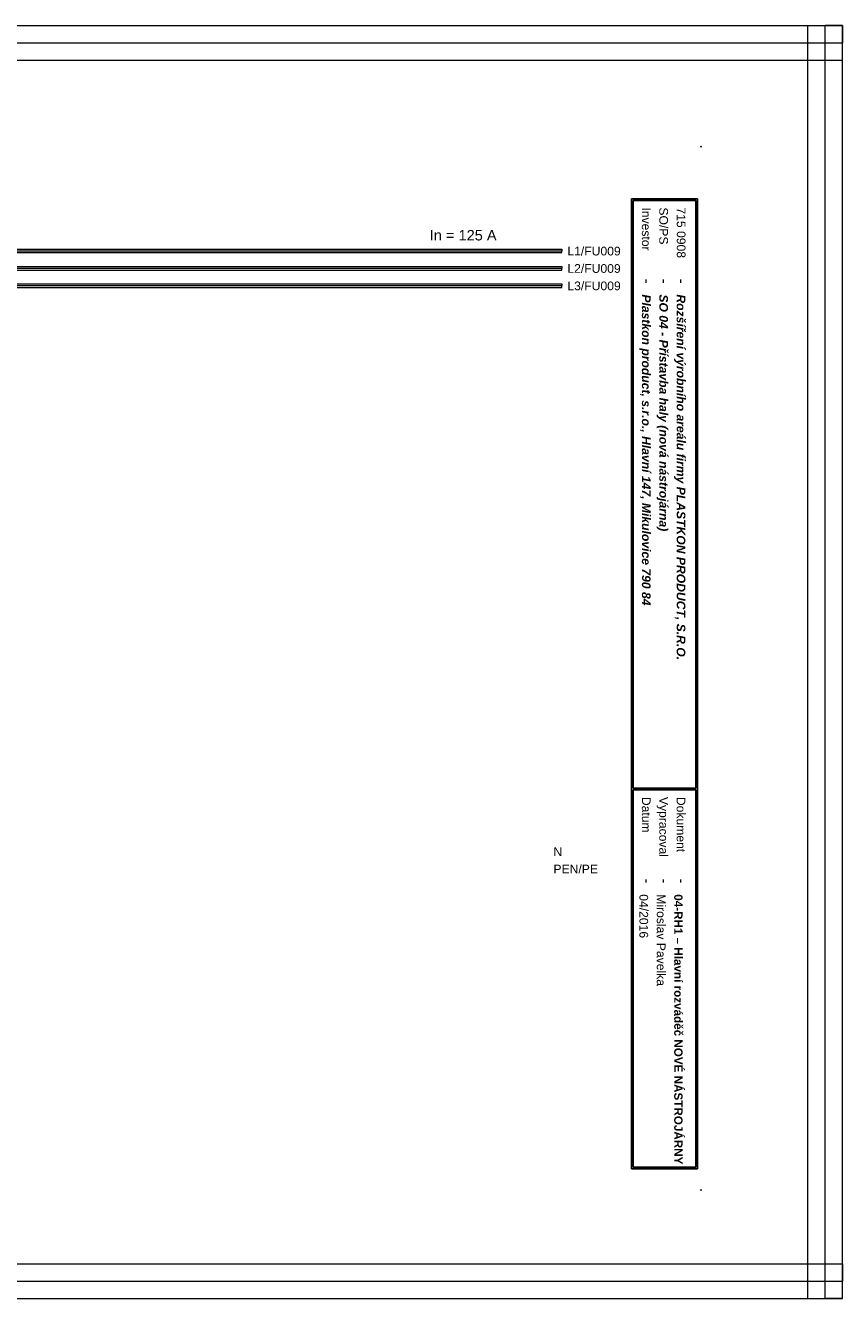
# Model space of a CAD drawing. Extents: x -1130 to 2703, y 1069 to 2560.
# Tile 31 of 31: x 2465 to 2700, y 2124 to 2490. Entities that reach past the tile are written whole.
import ezdxf

# ---------------------------------------------------------------- set-up
doc = ezdxf.new("R2010")
doc.units = 0
doc.header["$MEASUREMENT"] = 0
for name, color, linetype in [('1-KRESBA', 7, 'Continuous'), ('__Bílá', 7, 'Continuous'), ('__Oranžová', 30, 'Continuous'), ('__Svmodrá', 4, 'Continuous'), ('__Vínová 220', 220, 'Continuous'), ('__Zelená', 3, 'Continuous')]:
    doc.layers.add(name, color=color, linetype=linetype)
doc.styles.add('Arial', font='arial.ttf')

msp = doc.modelspace()

# ---------------------------------------------------------------- linework, layer by layer
at = {"layer": '__Bílá'}
for p, q in [((2658.35, 2440.64), (2639.35, 2440.64)), ((2639.35, 2440.64), (2639.35, 2161.64)), ((2657.85, 2440.14), (2639.85, 2440.14)), ((2639.85, 2440.14), (2639.85, 2271.14)), ((2657.85, 2440.14), (2657.85, 2271.14)), ((2658.35, 2440.64), (2658.35, 2161.64)), ((2657.85, 2271.14), (2639.85, 2271.14)), ((2657.85, 2270.64), (2639.85, 2270.64)), ((2639.85, 2270.64), (2639.85, 2162.14)), ((2657.85, 2270.64), (2657.85, 2162.14)), ((2639.35, 2161.64), (2658.35, 2161.64)), ((2639.85, 2162.14), (2657.85, 2162.14))]:
    msp.add_line(p, q, dxfattribs=at)
for p in [(2659.35, 2455.64), (2659.35, 2155.64)]:
    msp.add_point(p, dxfattribs=at)
at = {"layer": '__Oranžová', "lineweight": 0}
for p, q in [((2269.35, 2426.14), (2619.35, 2426.14)), ((2269.35, 2425.64), (2619.35, 2425.64)), ((2269.35, 2425.14), (2619.35, 2425.14)), ((2619.35, 2426.14), (2619.35, 2425.64)), ((2619.35, 2425.14), (2619.35, 2425.64)), ((2269.35, 2421.14), (2619.35, 2421.14)), ((2269.35, 2420.64), (2619.35, 2420.64)), ((2269.35, 2420.14), (2619.35, 2420.14)), ((2619.35, 2421.14), (2619.35, 2420.64)), ((2619.35, 2420.14), (2619.35, 2420.64)), ((2269.35, 2416.14), (2619.35, 2416.14)), ((2619.35, 2416.14), (2619.35, 2415.64)), ((2269.35, 2415.64), (2619.35, 2415.64)), ((2269.35, 2415.14), (2619.35, 2415.14)), ((2619.35, 2415.14), (2619.35, 2415.64))]:
    msp.add_line(p, q, dxfattribs=at)
at = {"layer": '__Vínová 220', "lineweight": 0}
for p, q in [((2203.64, 2490.46), (2700.04, 2490.46)), ((2690.04, 2124.38), (2690.04, 2490.46)), ((2690.04, 2490.46), (2695.04, 2490.46)), ((2695.04, 2124.38), (2695.04, 2490.46)), ((2700.04, 2490.46), (2695.04, 2490.46)), ((2700.04, 2490.46), (2700.04, 2485.46)), ((2700.04, 2124.38), (2700.04, 2490.46)), ((2203.64, 2485.46), (2700.04, 2485.46)), ((2700.04, 2480.46), (2700.04, 2485.46)), ((2203.64, 2480.46), (2700.04, 2480.46)), ((2203.64, 2134.38), (2700.04, 2134.38)), ((2700.04, 2134.38), (2700.04, 2129.38)), ((2203.64, 2129.38), (2700.04, 2129.38)), ((2700.04, 2124.38), (2700.04, 2129.38)), ((2203.64, 2124.38), (2700.04, 2124.38)), ((2690.04, 2124.38), (2695.04, 2124.38)), ((2700.04, 2124.38), (2695.04, 2124.38))]:
    msp.add_line(p, q, dxfattribs=at)

# ---------------------------------------------------------------- texts
at = {"layer": '1-KRESBA', "color": 4, "linetype": 'Continuous', "style": 'Arial'}
msp.add_text('In = 125 A', height=3, dxfattribs=at).set_placement((2581.35, 2428.64))
at = {"layer": '__Bílá', "style": 'Arial'}
for s, height, p in [('Investor', 2.5, (2642.35, 2438.14)), ('SO/PS', 2.5, (2647.35, 2438.14)), ('-', 3, (2642.35, 2417.64)), ('-', 3, (2647.35, 2417.64)), ('-', 3, (2652.35, 2417.64)), ('Datum', 2.5, (2642.35, 2268.64)), ('Vypracoval', 2.5, (2647.35, 2268.64)), ('Dokument', 2.5, (2652.35, 2268.64)), ('-', 3, (2642.35, 2245.14)), ('-', 3, (2647.35, 2245.14)), ('-', 3, (2652.35, 2245.14))]:
    msp.add_text(s, height=height, rotation=270, dxfattribs=at).set_placement(p)
at = {"layer": '__Oranžová', "lineweight": 0, "style": 'Arial'}
for s, p in [('L1/FU009', (2620.92, 2424.33)), ('L2/FU009', (2620.92, 2419.33)), ('L3/FU009', (2620.92, 2414.33))]:
    msp.add_text(s, height=2.5, dxfattribs=at).set_placement(p)
at = {"layer": '__Svmodrá', "linetype": 'Continuous', "style": 'Arial'}
msp.add_text('N', height=2.5, dxfattribs=at).set_placement((2616.91, 2251.64))
at = {"layer": '__Vínová 220', "char_height": 2.5, "attachment_point": 7, "rotation": 270, "style": 'Arial'}
for s, insert in [('715 0908\\P', (2652.35, 2438.14)), ('{\\fArial|b1|i1|c238|p34;Plastkon product, s.r.o., Hlavní 147, Mikulovice 790 84}', (2641.6, 2413.14)), ('{\\fArial|b1|i1|c238|p34;SO 04 - Přístavba haly (nová nástrojárna)}', (2646.6, 2413.14)), ('{\\fArial|b1|i1|c238|p34;Rozšíření výrobního areálu firmy PLASTKON PRODUCT, S.R.O.}', (2651.6, 2413.14)), ('04/2016\\P', (2641.6, 2240.64)), ('{\\fArial|b1|i0|c238|p34;\\H0.96x;04-RH1 – Hlavní rozváděč NOVÉ NÁSTROJÁRNY}\\P', (2651.6, 2240.64)), ('Miroslav Pavelka', (2646.6, 2240.64))]:
    msp.add_mtext(s, dxfattribs=dict(at, insert=insert))
at = {"layer": '__Zelená', "linetype": 'Continuous', "style": 'Arial'}
msp.add_text('PEN/PE', height=2.5, dxfattribs=at).set_placement((2616.91, 2246.64))

doc.saveas('drawing.dxf')
